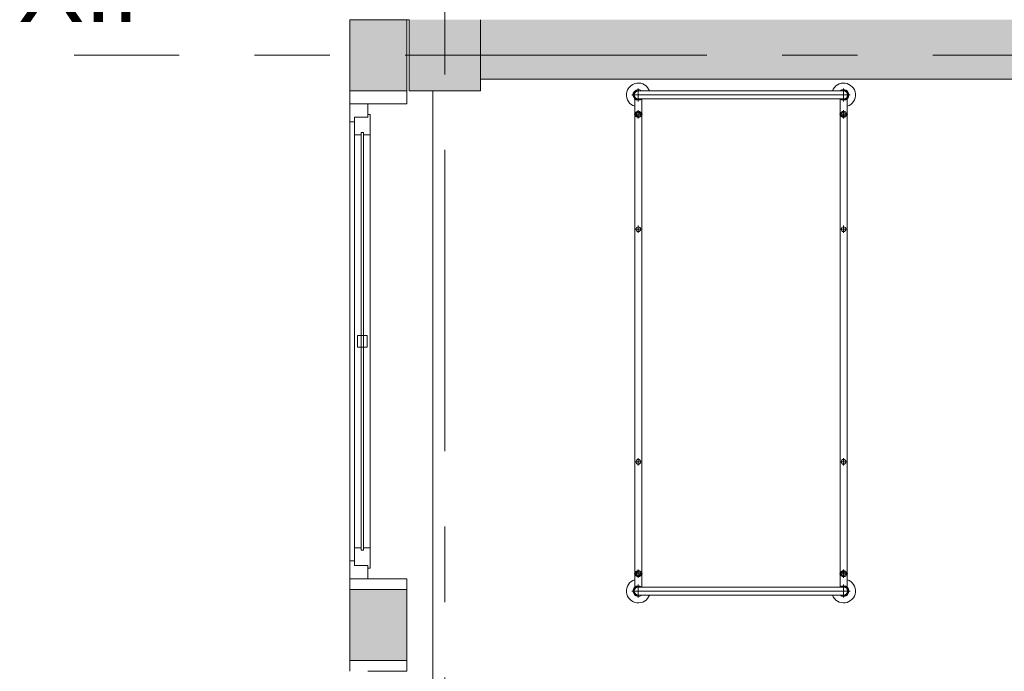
# Model space of a CAD drawing. Header units: centimetres. Extents: x -2424 to 1783, y 5 to 2907.
# Tile 7 of 99: x -1392 to -977, y 1109 to 1383. Entities that reach past the tile are written whole.
import ezdxf

# ---------------------------------------------------------------- set-up
doc = ezdxf.new("R2010")
doc.units = ezdxf.units.CM
doc.linetypes.add('Oś', pattern=[222.25, 127, -31.75, 31.75, -31.75])
for name, color, linetype, lineweight in [('A-GLAZ', 151, 'Continuous', 13), ('A-WALL', 113, 'Continuous', 13), ('I-FURN', 30, 'Continuous', 9), ('S-COLS', 52, 'Continuous', 13), ('S-GRID', 1, 'Continuous', 13), ('S-GRID-IDEN', 1, 'Continuous', 13)]:
    doc.layers.add(name, color=color, linetype=linetype, lineweight=lineweight)
doc.layers.add('A-WALL-PATT', color=111, linetype='Continuous', lineweight=13, plot=False)
doc.styles.add('Arial_7', font='arial.ttf', dxfattribs={"height": 30})

msp = doc.modelspace()

# ---------------------------------------------------------------- hatches: boundary and pattern name
at = {"layer": 'S-COLS', "lineweight": 9}
msp.add_hatch(color=251, dxfattribs=at).paths.add_polyline_path([(-1197.62, 1353.33), (-1197.62, 1383.33), (-1227.62, 1383.33), (-1227.62, 1353.33)], flags=0)

# ---------------------------------------------------------------- linework, layer by layer
at = {"layer": 'A-GLAZ', "color": 251, "lineweight": 9}
for p, q in [((-1252.62, 1347.83), (-1245.12, 1347.83)), ((-1252.62, 1340.33), (-1252.62, 1347.83)), ((-1252.62, 1347.83), (-1252.62, 1147.83)), ((-1245.12, 1347.83), (-1245.12, 1342.33)), ((-1250.62, 1340.33), (-1252.62, 1340.33)), ((-1252.62, 1155.33), (-1252.62, 1340.33)), ((-1250.62, 1342.33), (-1245.12, 1342.33)), ((-1250.62, 1334.83), (-1250.62, 1342.33)), ((-1250.62, 1342.33), (-1250.62, 1340.33)), ((-1245.12, 1342.33), (-1250.62, 1342.33)), ((-1245.12, 1343.33), (-1244.12, 1343.33)), ((-1245.12, 1342.33), (-1245.12, 1343.33)), ((-1244.12, 1343.33), (-1244.12, 1334.83)), ((-1247.87, 1335.83), (-1246.87, 1335.83)), ((-1247.87, 1159.83), (-1247.87, 1335.83)), ((-1247.87, 1335.83), (-1247.87, 1334.83)), ((-1246.87, 1335.83), (-1247.87, 1335.83)), ((-1246.87, 1335.83), (-1246.87, 1159.83)), ((-1246.87, 1334.83), (-1246.87, 1335.83)), ((-1247.87, 1334.83), (-1250.62, 1334.83)), ((-1250.62, 1160.83), (-1250.62, 1334.83)), ((-1244.12, 1334.83), (-1246.87, 1334.83)), ((-1244.12, 1160.83), (-1244.12, 1334.83)), ((-1249.37, 1250.33), (-1245.37, 1250.33)), ((-1249.37, 1245.33), (-1249.37, 1250.33)), ((-1245.37, 1250.33), (-1245.37, 1245.33)), ((-1245.37, 1245.33), (-1249.37, 1245.33)), ((-1250.62, 1160.83), (-1247.87, 1160.83)), ((-1250.62, 1153.33), (-1250.62, 1160.83)), ((-1247.87, 1160.83), (-1247.87, 1159.83)), ((-1246.87, 1159.83), (-1247.87, 1159.83)), ((-1247.87, 1159.83), (-1246.87, 1159.83)), ((-1246.87, 1159.83), (-1246.87, 1160.83)), ((-1246.87, 1160.83), (-1244.12, 1160.83)), ((-1244.12, 1160.83), (-1244.12, 1152.33)), ((-1252.62, 1155.33), (-1250.62, 1155.33)), ((-1252.62, 1147.83), (-1252.62, 1155.33)), ((-1250.62, 1155.33), (-1250.62, 1153.33)), ((-1245.12, 1153.33), (-1250.62, 1153.33)), ((-1250.62, 1153.33), (-1245.12, 1153.33)), ((-1245.12, 1152.33), (-1245.12, 1153.33)), ((-1245.12, 1153.33), (-1245.12, 1147.83)), ((-1244.12, 1152.33), (-1245.12, 1152.33)), ((-1245.12, 1147.83), (-1252.62, 1147.83))]:
    msp.add_line(p, q, dxfattribs=at)
at = {"layer": 'A-WALL', "color": 251, "lineweight": 9}
for p, q in [((-1252.62, 1383.33), (-1252.62, 1353.33)), ((-1238.62, 1383.33), (-1252.62, 1383.33)), ((-1227.62, 1383.33), (-1238.62, 1383.33)), ((-1228.62, 1353.33), (-1228.62, 1383.33)), ((-1197.62, 1358.33), (-627.62, 1358.33)), ((-1252.62, 1353.33), (-1228.62, 1353.33)), ((-1252.62, 1353.33), (-1252.62, 1347.83)), ((-1228.62, 1347.83), (-1228.62, 1353.33)), ((-1217.62, 1353.33), (-1217.62, 903.33)), ((-1245.12, 1347.83), (-1228.62, 1347.83)), ((-1252.62, 1147.83), (-1252.62, 1143.33)), ((-1228.62, 1147.83), (-1245.12, 1147.83)), ((-1228.62, 1143.33), (-1228.62, 1147.83)), ((-1252.62, 1143.33), (-1252.62, 1113.33)), ((-1228.62, 1143.33), (-1252.62, 1143.33)), ((-1228.62, 1113.33), (-1228.62, 1143.33)), ((-1252.62, 1113.33), (-1228.62, 1113.33)), ((-1252.62, 1113.33), (-1252.62, 1108.83)), ((-1228.62, 1108.83), (-1228.62, 1113.33)), ((-1245.12, 1108.83), (-1228.62, 1108.83))]:
    msp.add_line(p, q, dxfattribs=at)
at = {"layer": 'A-WALL-PATT', "color": 251, "linetype": 'Continuous', "lineweight": 9, "extrusion": (0, 0, -1)}
for points in [[(1228.62, 1353.33), (1252.62, 1383.33), (1252.62, 1353.33)], [(1252.62, 1383.33), (1228.62, 1353.33), (1228.62, 1383.33)], [(628.18, 1358.33), (1197.62, 1383.33), (1197.62, 1358.33)], [(1197.62, 1383.33), (628.18, 1358.33), (627.62, 1383.33)], [(1252.62, 1123.13), (1228.62, 1113.33), (1252.62, 1143.33)], [(1252.62, 1143.33), (1228.62, 1113.33), (1228.62, 1143.33)], [(1228.62, 1113.33), (1252.62, 1123.13), (1252.62, 1113.33)]]:
    msp.add_solid(points, dxfattribs=at)
at = {"layer": 'I-FURN', "color": 251, "lineweight": 9}
for p, q in [((-1131.12, 1348.9), (-1131.12, 1354.35)), ((-1131.12, 1353.33), (-1044.62, 1353.33)), ((-1044.62, 1348.9), (-1044.62, 1354.35)), ((-1133.85, 1351.63), (-1041.9, 1351.63)), ((-1132.62, 1349.98), (-1132.62, 1144.27)), ((-1131.12, 1349.93), (-1044.62, 1349.93)), ((-1129.62, 1144.33), (-1129.62, 1349.98)), ((-1046.12, 1144.27), (-1046.12, 1349.93)), ((-1043.12, 1349.98), (-1043.12, 1144.27)), ((-1131.12, 1341.73), (-1131.12, 1345.23)), ((-1044.62, 1341.73), (-1044.62, 1345.23)), ((-1132.87, 1343.48), (-1129.37, 1343.48)), ((-1042.87, 1343.48), (-1046.37, 1343.48)), ((-1132.62, 1295.07), (-1129.62, 1295.07)), ((-1131.12, 1296.57), (-1131.12, 1293.57)), ((-1043.12, 1295.07), (-1046.12, 1295.07)), ((-1044.62, 1296.57), (-1044.62, 1293.57)), ((-1132.62, 1197.07), (-1129.62, 1197.07)), ((-1131.12, 1198.57), (-1131.12, 1195.57)), ((-1043.12, 1197.07), (-1046.12, 1197.07)), ((-1044.62, 1198.57), (-1044.62, 1195.57)), ((-1132.87, 1149.95), (-1129.37, 1149.95)), ((-1131.12, 1151.7), (-1131.12, 1148.2)), ((-1042.87, 1149.95), (-1046.37, 1149.95)), ((-1044.62, 1151.7), (-1044.62, 1148.2)), ((-1131.12, 1145.35), (-1131.12, 1139.9)), ((-1044.62, 1145.35), (-1044.62, 1139.9)), ((-1041.9, 1142.63), (-1133.85, 1142.63)), ((-1131.12, 1144.33), (-1044.62, 1144.33)), ((-1131.12, 1140.93), (-1044.62, 1140.93))]:
    msp.add_line(p, q, dxfattribs=at)
for centre, radius in [((-1131.12, 1343.48), 1.25), ((-1131.12, 1343.48), 0.8), ((-1044.62, 1343.48), 1.25), ((-1044.62, 1343.48), 0.8), ((-1131.12, 1295.07), 1), ((-1044.62, 1295.07), 1), ((-1131.12, 1197.07), 1), ((-1044.62, 1197.07), 1), ((-1131.12, 1149.95), 1.25), ((-1131.12, 1149.95), 0.8), ((-1044.62, 1149.95), 1.25), ((-1044.62, 1149.95), 0.8)]:
    msp.add_circle(centre, radius, dxfattribs=at)
for centre, radius, start, end in [((-1131.12, 1351.63), 5, 19.8769, 252.5424), ((-1044.62, 1351.63), 5, 287.4576, 160.1231), ((-1131.12, 1351.63), 2.23, 49.8221, 312.3887), ((-1131.12, 1351.63), 1.93, 62.0207, 297.9793), ((-1131.12, 1351.63), 1.7, 90, 270), ((-1044.62, 1351.63), 2.23, 229.8221, 130.1779), ((-1044.62, 1351.63), 1.93, 242.0207, 117.9793), ((-1044.62, 1351.63), 1.7, 270, 90), ((-1131.12, 1142.63), 5, 107.4576, 340.1231), ((-1044.62, 1142.63), 5, 199.8769, 72.5424), ((-1131.12, 1142.63), 2.23, 49.8221, 310.1779), ((-1131.12, 1142.63), 1.93, 62.0207, 297.9793), ((-1131.12, 1142.63), 1.7, 90, 270), ((-1044.62, 1142.63), 2.23, 229.8221, 130.1779), ((-1044.62, 1142.63), 1.93, 242.0207, 117.9793), ((-1044.62, 1142.63), 1.7, 270, 90)]:
    msp.add_arc(centre, radius, start, end, dxfattribs=at)
at = {"layer": 'S-COLS', "color": 251, "lineweight": 9}
for p, q in [((-1227.62, 1383.33), (-1227.62, 1353.33)), ((-1197.62, 1353.33), (-1197.62, 1383.33)), ((-1227.62, 1353.33), (-1197.62, 1353.33))]:
    msp.add_line(p, q, dxfattribs=at)
at = {"layer": 'S-GRID', "color": 251, "linetype": 'Oś', "lineweight": 9}
for p, q in [((-1212.62, 2884.27), (-1212.62, 27.13)), ((1342.46, 1368.33), (-1368.76, 1368.33))]:
    msp.add_line(p, q, dxfattribs=at)

# ---------------------------------------------------------------- texts
at = {"layer": 'S-GRID-IDEN', "color": 251, "lineweight": 9, "style": 'Arial_7'}
msp.add_text('XII', height=30, dxfattribs=at).set_placement((-1392.44, 1382.39))

doc.saveas('drawing.dxf')
